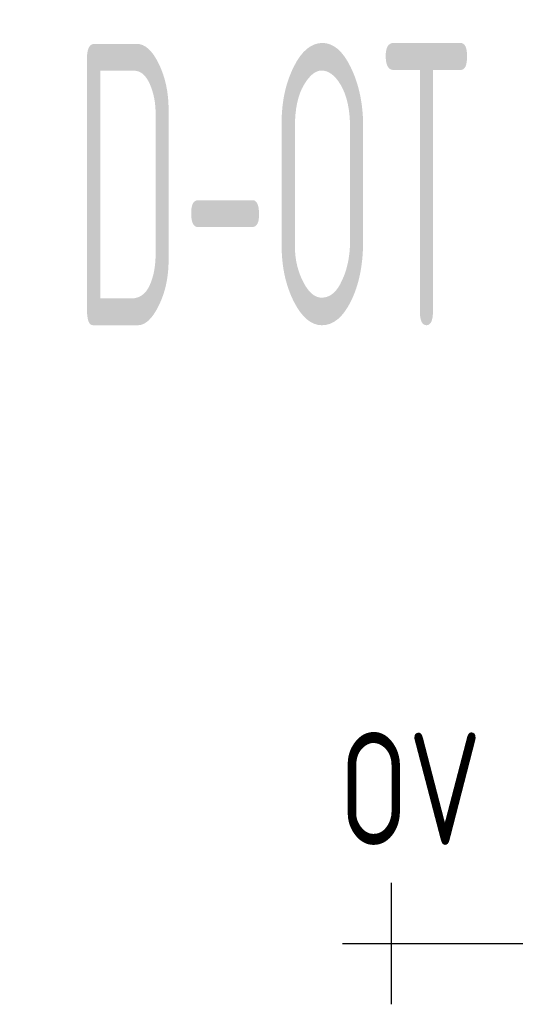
# Model space of a CAD drawing. Header units: millimetres. Extents: x -727 to 69715, y -15705 to 98123.
# Tile 175 of 256: x 41588 to 41808, y -15028 to -14591. Entities that reach past the tile are written whole.
import ezdxf
from ezdxf.enums import TextEntityAlignment as Align

# ---------------------------------------------------------------- set-up
doc = ezdxf.new("R2010")
doc.units = ezdxf.units.MM
doc.linetypes.add('VERDECKT', pattern=[9.525, 6.35, -3.175])
for name, color, linetype, lineweight in [('JS_VYT_POPIS - OBECNĚ', 7, 'Continuous', 5), ('UT_SCHÉMA_POPIS', 7, 'VERDECKT', 5), ('UT_SCHÉMA_SYMBOLY', 7, 'Continuous', 25)]:
    doc.layers.add(name, color=color, linetype=linetype, lineweight=lineweight)
doc.styles.add('ISO 2.5', font='isocp.shx', dxfattribs={"width": 0.8, "height": 2.5})
doc.styles.add('VZT_POPIS', font='isocp.shx', dxfattribs={"width": 0.6, "height": 125})

msp = doc.modelspace()

# ---------------------------------------------------------------- linework, layer by layer
at = {"layer": 'UT_SCHÉMA_SYMBOLY'}
for p, q in [((41753.05, -15028.4), (41753.05, -14974.4)), ((41731.29, -15001.4), (41813.17, -15001.4))]:
    msp.add_line(p, q, dxfattribs=at)

# ---------------------------------------------------------------- texts
at = {"layer": 'JS_VYT_POPIS - OBECNĚ', "style": 'VZT_POPIS', "width": 0.5}
msp.add_text('D-OT VK typ 20 - 700*500 mm', height=125, dxfattribs=at).set_placement((42157.41, -14664.21), align=Align.MIDDLE_CENTER)
at = {"layer": 'UT_SCHÉMA_POPIS', "style": 'ISO 2.5', "width": 0.8}
msp.add_text('OV', height=50, dxfattribs=at).set_placement((41729.76, -14932.58), align=Align.MIDDLE_LEFT)

doc.saveas('drawing.dxf')
